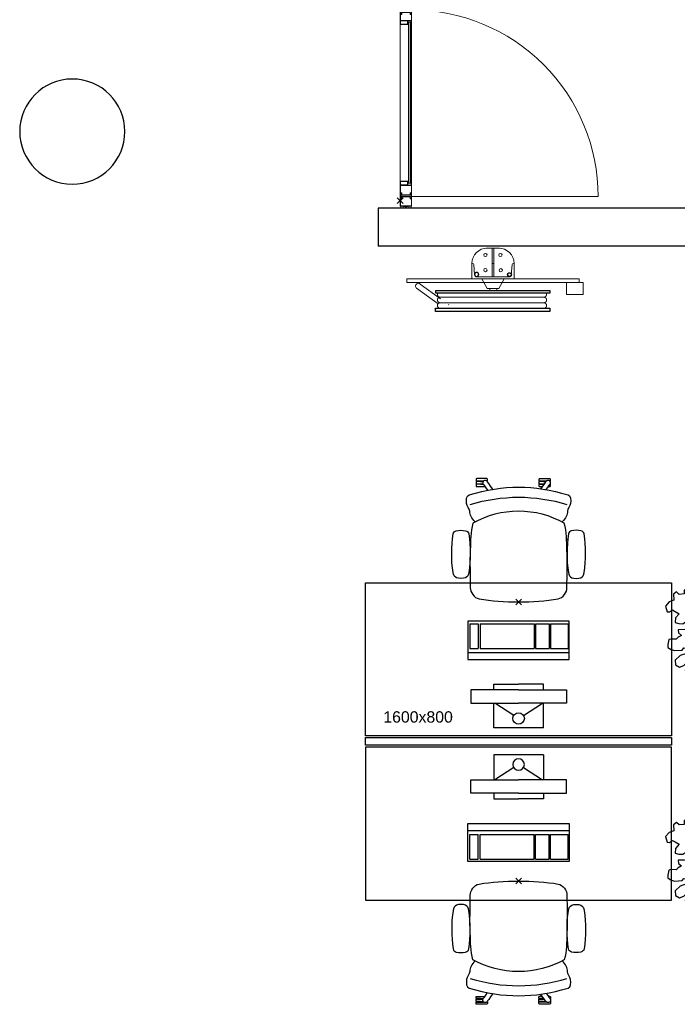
# Model space of a CAD drawing. Header units: millimetres. Extents: x -46954 to 169732, y -26853 to 94136.
# Tile 171 of 174: x 112417 to 115857, y 16829 to 21979. Entities that reach past the tile are written whole.
import ezdxf

# ---------------------------------------------------------------- set-up
doc = ezdxf.new("R2010")
doc.units = ezdxf.units.MM
doc.header["$LTSCALE"] = 400
doc.header["$PDMODE"] = 3
doc.header["$PDSIZE"] = 15
for name, color, linetype in [('-gd', 2, 'Continuous'), ('inr', 4, 'Continuous'), ('plant', 114, 'Continuous'), ('plat', 5, 'Continuous'), ('sona-s008_ip0', 7, 'Continuous'), ('symbol', 1, 'Continuous')]:
    doc.layers.add(name, color=color, linetype=linetype)
for name, color, linetype, lineweight in [('mat-beton (ihwg)', 5, 'Continuous', 25), ('mat-glas-vert', 140, 'Continuous', 15), ('MAT-kit', 140, 'Continuous', 5), ('mat-kunststof', 43, 'Continuous', 9), ('mat-staal', 5, 'Continuous', 25), ('None', 7, 'Continuous', 9)]:
    doc.layers.add(name, color=color, linetype=linetype, lineweight=lineweight)
doc.styles.add('Arial', font='arial.ttf', dxfattribs={"height": 176.388889})

# ---------------------------------------------------------------- blocks, each defined once
blk = doc.blocks.new('*U1453')
at = {"layer": 'mat-kunststof', "lineweight": 9}
blk.add_lwpolyline([(-8599, -36719.9), (-8609, -36719.9), (-8609, -36750.5), (-8599, -36750.5)], close=True, dxfattribs=at)
at = {"layer": 'None', "lineweight": 9}
blk.add_lwpolyline([(-8599, -36719.9), (-8609, -36750.5), (-8599, -36750.5), (-8609, -36719.9)], dxfattribs=at)
blk = doc.blocks.new('*U1454')
at = {"layer": 'MAT-kit', "color": 9, "linetype": 'Continuous', "lineweight": 5}
for points in [[(-8599, -36707.7), (-8604.3, -36709.6), (-8609, -36707.7), (-8609, -36713.8), (-8609, -36719.9), (-8604, -36719.9), (-8599, -36719.9), (-8599, -36713.8), (-8599, -36707.7)], [(-8599, -36762.7), (-8604.3, -36760.8), (-8609, -36762.7), (-8609, -36756.6), (-8609, -36750.5), (-8604, -36750.5), (-8599, -36750.5), (-8599, -36756.6), (-8599, -36762.7)]]:
    blk.add_open_spline(points, degree=2, knots=[0, 0, 0, 0.229184, 0.229184, 0.5027, 0.5027, 0.726485, 0.726485, 1, 1, 1], dxfattribs=at)
at = {"layer": 'None', "color": 7}
blk.add_blockref('*U1453', (0, 0), dxfattribs=at)
blk = doc.blocks.new('jan404.129')
at = {"layer": 'None', "lineweight": 15, "flags": 128}
for points in [[(-10, 14.85), (-10, -24.79), (10, -24.79), (10, 14.85)], [(8.5, 13.35), (8.5, -23.29), (-8.5, -23.29), (-8.5, 13.35)]]:
    blk.add_lwpolyline(points, close=True, dxfattribs=at)
blk = doc.blocks.new('*U1455')
at = {"layer": 'None', "color": 7, "linetype": 'Continuous', "lineweight": 15}
for p, q in [((-8658.4, -36706.5), (-8658.4, -36762)), ((-8610.5, -36705), (-8656.9, -36705)), ((-8610.5, -36706.5), (-8656.9, -36706.5)), ((-8656.9, -36706.5), (-8656.9, -36762)), ((-8610.5, -36763.5), (-8610.5, -36706.5)), ((-8609, -36763.5), (-8609, -36706.5)), ((-8658.4, -36762), (-8676.9, -36762)), ((-8676.9, -36763.5), (-8658.4, -36763.5)), ((-8676.9, -36765), (-8610.5, -36765)), ((-8658.4, -36763.5), (-8610.5, -36763.5))]:
    blk.add_line(p, q, dxfattribs=at)
for centre, start, end in [((-8656.9, -36706.5), 90, 180), ((-8610.5, -36706.5), 0, 90), ((-8676.9, -36763.5), 90, 180), ((-8676.9, -36763.5), 180, 270), ((-8658.4, -36762), 270, 0), ((-8610.5, -36763.5), 270, 0)]:
    blk.add_arc(centre, 1.5, start, end, dxfattribs=at)
at = {"layer": 'None', "linetype": 'Continuous', "lineweight": 5}
blk.add_point((-8609, -36730), dxfattribs=at)
at = {"layer": 'mat-staal', "color": 7, "xscale": -1}
blk.add_blockref('jan404.129', (-8669, -36719.9), dxfattribs=at)
blk = doc.blocks.new('*U1456')
at = {"layer": 'None', "color": 7, "linetype": 'Continuous', "lineweight": 15}
for p, q in [((-10698.9, -36706.5), (-10698.7, -36705.8)), ((-10698.9, -36706.5), (-10698.9, -36723.9)), ((-10698.7, -36705.8), (-10698.2, -36705.2)), ((-10698.2, -36705.2), (-10697.4, -36705)), ((-10668.8, -36705), (-10697.4, -36705)), ((-10668.8, -36706.5), (-10697.4, -36706.5)), ((-10697.4, -36706.5), (-10697.4, -36723.9)), ((-10637.4, -36705), (-10668.8, -36705)), ((-10656.9, -36706.5), (-10668.8, -36706.5)), ((-10660.4, -36710), (-10660.3, -36709.1)), ((-10660.4, -36710), (-10660.3, -36710.9)), ((-10660.3, -36709.1), (-10660, -36708.3)), ((-10660.3, -36710.9), (-10660, -36711.8)), ((-10660, -36708.3), (-10659.4, -36707.5)), ((-10660, -36711.8), (-10659.4, -36712.5)), ((-10659.4, -36707.5), (-10658.7, -36707)), ((-10659.4, -36712.5), (-10658.7, -36713)), ((-10658.9, -36709.5), (-10658.7, -36709)), ((-10658.9, -36710), (-10658.9, -36709.5)), ((-10658.9, -36710.5), (-10658.9, -36710)), ((-10658.7, -36711), (-10658.9, -36710.5)), ((-10658.7, -36707), (-10657.9, -36706.6)), ((-10658.7, -36709), (-10658.4, -36708.6)), ((-10658.4, -36711.4), (-10658.7, -36711)), ((-10658.7, -36713), (-10657.9, -36713.4)), ((-10658.4, -36708.6), (-10657.9, -36708.3)), ((-10657.9, -36711.7), (-10658.4, -36711.4)), ((-10657.9, -36706.6), (-10656.9, -36706.5)), ((-10657.9, -36708.3), (-10657.5, -36708.1)), ((-10657.5, -36711.9), (-10657.9, -36711.7)), ((-10657.9, -36713.4), (-10656.9, -36713.5)), ((-10657.5, -36708.1), (-10656.9, -36708)), ((-10656.9, -36712), (-10657.5, -36711.9)), ((-10637.4, -36706.5), (-10656.9, -36706.5)), ((-10656.9, -36708), (-10637.4, -36708)), ((-10650.4, -36712), (-10656.9, -36712)), ((-10650.4, -36713.5), (-10656.9, -36713.5)), ((-10649.7, -36712.2), (-10650.4, -36712)), ((-10650.4, -36723.9), (-10650.4, -36713.5)), ((-10649.1, -36712.8), (-10649.7, -36712.2)), ((-10648.9, -36713.5), (-10649.1, -36712.8)), ((-10648.9, -36723.9), (-10648.9, -36713.5)), ((-10636.7, -36705.2), (-10637.4, -36705)), ((-10636.7, -36707.8), (-10637.4, -36708)), ((-10636.1, -36705.8), (-10636.7, -36705.2)), ((-10636.1, -36707.3), (-10636.7, -36707.8)), ((-10635.9, -36706.5), (-10636.1, -36705.8)), ((-10635.9, -36706.5), (-10636.1, -36707.3)), ((-10698.9, -36723.9), (-10698.9, -36763.5)), ((-10698.7, -36764.3), (-10698.9, -36763.5)), ((-10698.2, -36764.8), (-10698.7, -36764.3)), ((-10697.4, -36765), (-10698.2, -36764.8)), ((-10697.4, -36723.9), (-10697.4, -36763.5)), ((-10697.4, -36763.5), (-10668.8, -36763.5)), ((-10697.4, -36765), (-10668.8, -36765)), ((-10668.8, -36763.5), (-10660.4, -36763.5)), ((-10668.8, -36765), (-10660.4, -36765)), ((-10660.4, -36758), (-10660.2, -36757.3)), ((-10660.4, -36763.5), (-10660.4, -36758)), ((-10659.7, -36764.8), (-10660.4, -36765)), ((-10660.2, -36757.3), (-10659.7, -36756.7)), ((-10659.7, -36756.7), (-10658.9, -36756.5)), ((-10659.1, -36764.3), (-10659.7, -36764.8)), ((-10658.9, -36763.5), (-10659.1, -36764.3)), ((-10658.9, -36756.5), (-10650.4, -36756.5)), ((-10658.9, -36758), (-10650.4, -36758)), ((-10658.9, -36763.5), (-10658.9, -36758)), ((-10650.4, -36756.5), (-10650.4, -36723.9)), ((-10649.7, -36757.8), (-10650.4, -36758)), ((-10649.1, -36757.3), (-10649.7, -36757.8)), ((-10648.9, -36756.5), (-10649.1, -36757.3)), ((-10648.9, -36756.5), (-10648.9, -36723.9))]:
    blk.add_line(p, q, dxfattribs=at)
blk = doc.blocks.new('*U1457')
at = {"layer": 'None', "linetype": 'Continuous', "lineweight": 5}
blk.add_point((-10670.9, -36705), dxfattribs=at)
at = {"layer": 'None', "color": 7}
blk.add_blockref('*U1456', (0, 0), dxfattribs=at)
blk = doc.blocks.new('*U1458')
at = {"layer": 'None', "color": 7, "linetype": 'Continuous', "lineweight": 15}
for p, q in [((-10640.9, -36713.5), (-10640.7, -36712.8)), ((-10640.9, -36713.5), (-10640.9, -36743.8)), ((-10640.7, -36712.8), (-10640.2, -36712.2)), ((-10640.2, -36712.2), (-10639.4, -36712)), ((-10630.9, -36712), (-10639.4, -36712)), ((-10639.4, -36713.5), (-10639.4, -36743.8)), ((-10630.9, -36713.5), (-10639.4, -36713.5)), ((-10630.9, -36706.5), (-10630.7, -36705.8)), ((-10630.9, -36706.5), (-10630.9, -36712)), ((-10630.2, -36713.3), (-10630.9, -36713.5)), ((-10630.7, -36705.8), (-10630.2, -36705.2)), ((-10630.2, -36705.2), (-10629.4, -36705)), ((-10629.6, -36712.8), (-10630.2, -36713.3)), ((-10629.4, -36712), (-10629.6, -36712.8)), ((-10570.4, -36705), (-10629.4, -36705)), ((-10629.4, -36706.5), (-10629.4, -36712)), ((-10590.4, -36706.5), (-10629.4, -36706.5)), ((-10589.7, -36705.2), (-10590.4, -36705)), ((-10590.4, -36743.8), (-10590.4, -36706.5)), ((-10589.1, -36705.8), (-10589.7, -36705.2)), ((-10588.9, -36706.5), (-10589.1, -36705.8)), ((-10588.9, -36743.8), (-10588.9, -36706.5)), ((-10653.9, -36763.5), (-10653.7, -36762.8)), ((-10653.9, -36763.5), (-10653.7, -36764.3)), ((-10653.7, -36762.8), (-10653.2, -36762.2)), ((-10653.7, -36764.3), (-10653.2, -36764.8)), ((-10653.2, -36762.2), (-10652.4, -36762)), ((-10653.2, -36764.8), (-10652.4, -36765)), ((-10632.9, -36762), (-10652.4, -36762)), ((-10632.9, -36763.5), (-10652.4, -36763.5)), ((-10652.4, -36765), (-10568.9, -36765)), ((-10640.9, -36743.8), (-10640.9, -36756.5)), ((-10640.7, -36757.3), (-10640.9, -36756.5)), ((-10640.2, -36757.8), (-10640.7, -36757.3)), ((-10639.4, -36758), (-10640.2, -36757.8)), ((-10639.4, -36743.8), (-10639.4, -36756.5)), ((-10639.4, -36756.5), (-10632.9, -36756.5)), ((-10639.4, -36758), (-10632.9, -36758)), ((-10632, -36756.6), (-10632.9, -36756.5)), ((-10632.9, -36758), (-10632.4, -36758.1)), ((-10632.4, -36761.9), (-10632.9, -36762)), ((-10632, -36763.4), (-10632.9, -36763.5)), ((-10632.9, -36763.5), (-10568.9, -36763.5)), ((-10632.4, -36758.1), (-10631.9, -36758.3)), ((-10631.9, -36761.7), (-10632.4, -36761.9)), ((-10631.2, -36757), (-10632, -36756.6)), ((-10631.2, -36763), (-10632, -36763.4)), ((-10631.9, -36758.3), (-10631.5, -36758.6)), ((-10631.5, -36761.4), (-10631.9, -36761.7)), ((-10631.5, -36758.6), (-10631.2, -36759)), ((-10631.2, -36761), (-10631.5, -36761.4)), ((-10630.5, -36757.5), (-10631.2, -36757)), ((-10631.2, -36759), (-10631, -36759.5)), ((-10631, -36760.5), (-10631.2, -36761)), ((-10630.5, -36762.5), (-10631.2, -36763)), ((-10631, -36759.5), (-10630.9, -36760)), ((-10630.9, -36760), (-10631, -36760.5)), ((-10629.9, -36758.3), (-10630.5, -36757.5)), ((-10629.9, -36761.8), (-10630.5, -36762.5)), ((-10629.6, -36759.1), (-10629.9, -36758.3)), ((-10629.6, -36760.9), (-10629.9, -36761.8)), ((-10629.4, -36760), (-10629.6, -36759.1)), ((-10629.4, -36760), (-10629.6, -36760.9)), ((-10590.4, -36762), (-10590.4, -36743.8)), ((-10590.3, -36762.7), (-10590.4, -36762)), ((-10589.7, -36763.3), (-10590.3, -36762.7)), ((-10588.9, -36763.5), (-10589.7, -36763.3)), ((-10588.9, -36762), (-10588.9, -36743.8)), ((-10570.4, -36762), (-10588.9, -36762)), ((-10588.9, -36763.5), (-10570.4, -36763.5)), ((-10588.9, -36765), (-10570.4, -36765)), ((-10570.4, -36762), (-10569.7, -36762.2)), ((-10569.7, -36764.8), (-10570.4, -36765)), ((-10569.7, -36762.2), (-10569.1, -36762.8)), ((-10569.1, -36764.2), (-10569.7, -36764.8)), ((-10569.1, -36762.8), (-10568.9, -36763.5)), ((-10568.9, -36763.5), (-10569.1, -36764.2))]:
    blk.add_line(p, q, dxfattribs=at)
at = {"layer": 'mat-staal', "color": 7, "xscale": -1}
blk.add_blockref('jan404.129', (-10578.9, -36719.9), dxfattribs=at)
blk = doc.blocks.new('*U1459')
at = {"layer": 'None'}
blk.add_blockref('*U1458', (0, 0), dxfattribs=at)
blk = doc.blocks.new('*U1460')
at = {"layer": 'mat-kunststof', "lineweight": 9}
blk.add_lwpolyline([(-10708.9, -36719.9), (-10698.9, -36719.9), (-10698.9, -36750.5), (-10708.9, -36750.5)], close=True, dxfattribs=at)
at = {"layer": 'None', "lineweight": 9}
blk.add_lwpolyline([(-10708.9, -36719.9), (-10698.9, -36750.5), (-10708.9, -36750.5), (-10698.9, -36719.9)], dxfattribs=at)
blk = doc.blocks.new('*U1461')
at = {"layer": 'MAT-kit', "color": 9, "linetype": 'Continuous', "lineweight": 5}
for points in [[(-10708.9, -36707.7), (-10703.6, -36709.6), (-10698.9, -36707.7), (-10698.9, -36713.8), (-10698.9, -36719.9), (-10703.9, -36719.9), (-10708.9, -36719.9), (-10708.9, -36713.8), (-10708.9, -36707.7)], [(-10708.9, -36762.7), (-10703.6, -36760.8), (-10698.9, -36762.7), (-10698.9, -36756.6), (-10698.9, -36750.5), (-10703.9, -36750.5), (-10708.9, -36750.5), (-10708.9, -36756.6), (-10708.9, -36762.7)]]:
    blk.add_open_spline(points, degree=2, knots=[0, 0, 0, 0.229184, 0.229184, 0.5027, 0.5027, 0.726485, 0.726485, 1, 1, 1], dxfattribs=at)
at = {"layer": 'None', "color": 7}
blk.add_blockref('*U1460', (0, 0), dxfattribs=at)
blk = doc.blocks.new('*X1462')
at = {"layer": 'None', "lineweight": 5}
blk.add_line((-9736.8, -36750), (-10578.9, -36750), dxfattribs=at)
blk = doc.blocks.new('*X1463')
at = {"layer": 'None', "lineweight": 5}
blk.add_line((-8669, -36750), (-9635.4, -36750), dxfattribs=at)
blk = doc.blocks.new('*U1464')
at = {"layer": 'None', "color": 7, "linetype": 'Continuous', "lineweight": 15}
for p, q in [((-9747.4, -36705), (-9696.9, -36705)), ((-9747.4, -36706.5), (-9696.9, -36706.5)), ((-9728.9, -36706.5), (-9728.7, -36705.8)), ((-9728.9, -36743.8), (-9728.9, -36706.5)), ((-9728.7, -36705.8), (-9728.2, -36705.2)), ((-9728.2, -36705.2), (-9727.4, -36705)), ((-9727.4, -36743.8), (-9727.4, -36706.5)), ((-9696.2, -36705.2), (-9696.9, -36705)), ((-9696.9, -36706.5), (-9696.9, -36712)), ((-9696.9, -36712), (-9696.7, -36712.8)), ((-9696.7, -36712.8), (-9696.2, -36713.3)), ((-9695.6, -36705.8), (-9696.2, -36705.2)), ((-9696.2, -36713.3), (-9695.4, -36713.5)), ((-9695.4, -36706.5), (-9695.6, -36705.8)), ((-9695.4, -36706.5), (-9695.4, -36712)), ((-9695.4, -36712), (-9686.9, -36712)), ((-9695.4, -36713.5), (-9686.9, -36713.5)), ((-9692.4, -36706.5), (-9692.2, -36705.8)), ((-9692.4, -36706.5), (-9692.2, -36707.3)), ((-9692.2, -36705.8), (-9691.7, -36705.2)), ((-9692.2, -36707.3), (-9691.7, -36707.8)), ((-9691.7, -36705.2), (-9690.9, -36705)), ((-9691.7, -36707.8), (-9690.9, -36708)), ((-9690.9, -36705), (-9654.1, -36705)), ((-9690.9, -36706.5), (-9671.4, -36706.5)), ((-9671.4, -36708), (-9690.9, -36708)), ((-9686.2, -36712.2), (-9686.9, -36712)), ((-9686.9, -36713.5), (-9686.9, -36743.8)), ((-9685.6, -36712.8), (-9686.2, -36712.2)), ((-9685.4, -36713.5), (-9685.6, -36712.8)), ((-9685.4, -36713.5), (-9685.4, -36743.8)), ((-9679.4, -36713.5), (-9679.2, -36712.8)), ((-9679.4, -36723.9), (-9679.4, -36713.5)), ((-9679.2, -36712.8), (-9678.7, -36712.2)), ((-9678.7, -36712.2), (-9677.9, -36712)), ((-9677.9, -36712), (-9671.4, -36712)), ((-9677.9, -36723.9), (-9677.9, -36713.5)), ((-9677.9, -36713.5), (-9671.4, -36713.5)), ((-9670.5, -36706.6), (-9671.4, -36706.5)), ((-9671.4, -36706.5), (-9654.1, -36706.5)), ((-9670.9, -36708.1), (-9671.4, -36708)), ((-9671.4, -36712), (-9670.9, -36711.9)), ((-9670.5, -36713.4), (-9671.4, -36713.5)), ((-9670.4, -36708.3), (-9670.9, -36708.1)), ((-9670.9, -36711.9), (-9670.4, -36711.7)), ((-9669.7, -36707), (-9670.5, -36706.6)), ((-9669.7, -36713), (-9670.5, -36713.4)), ((-9670, -36708.6), (-9670.4, -36708.3)), ((-9670.4, -36711.7), (-9670, -36711.4)), ((-9669.7, -36709), (-9670, -36708.6)), ((-9670, -36711.4), (-9669.7, -36711)), ((-9669, -36707.5), (-9669.7, -36707)), ((-9669.5, -36709.5), (-9669.7, -36709)), ((-9669.7, -36711), (-9669.5, -36710.5)), ((-9669, -36712.5), (-9669.7, -36713)), ((-9669.4, -36710), (-9669.5, -36709.5)), ((-9669.5, -36710.5), (-9669.4, -36710)), ((-9668.4, -36708.3), (-9669, -36707.5)), ((-9668.4, -36711.8), (-9669, -36712.5)), ((-9668.1, -36709.1), (-9668.4, -36708.3)), ((-9668.1, -36710.9), (-9668.4, -36711.8)), ((-9667.9, -36710), (-9668.1, -36709.1)), ((-9667.9, -36710), (-9668.1, -36710.9)), ((-9654.1, -36705), (-9644.7, -36705.2)), ((-9654.1, -36706.5), (-9645.4, -36706.5)), ((-9644.7, -36705.2), (-9645.4, -36705)), ((-9645.4, -36706.5), (-9645.4, -36723.9)), ((-9644.1, -36705.8), (-9644.7, -36705.2)), ((-9643.9, -36706.5), (-9644.1, -36705.8)), ((-9643.9, -36706.5), (-9643.9, -36723.9)), ((-9748.7, -36762.8), (-9748.9, -36763.5)), ((-9748.9, -36763.5), (-9748.7, -36764.2)), ((-9693.4, -36763.5), (-9748.9, -36763.5)), ((-9673.9, -36765), (-9748.9, -36765)), ((-9748.2, -36762.2), (-9748.7, -36762.8)), ((-9748.7, -36764.2), (-9748.2, -36764.8)), ((-9747.4, -36762), (-9748.2, -36762.2)), ((-9748.2, -36764.8), (-9747.4, -36765)), ((-9747.4, -36762), (-9728.9, -36762)), ((-9728.9, -36763.5), (-9747.4, -36763.5)), ((-9728.9, -36765), (-9747.4, -36765)), ((-9728.9, -36762), (-9728.9, -36743.8)), ((-9728.9, -36763.5), (-9728.2, -36763.3)), ((-9728.2, -36763.3), (-9727.6, -36762.7)), ((-9727.6, -36762.7), (-9727.4, -36762)), ((-9727.4, -36762), (-9727.4, -36743.8)), ((-9696.9, -36760), (-9696.8, -36759.1)), ((-9696.9, -36760), (-9696.8, -36760.9)), ((-9696.8, -36759.1), (-9696.5, -36758.3)), ((-9696.8, -36760.9), (-9696.5, -36761.8)), ((-9696.5, -36758.3), (-9695.9, -36757.5)), ((-9696.5, -36761.8), (-9695.9, -36762.5)), ((-9695.9, -36757.5), (-9695.2, -36757)), ((-9695.9, -36762.5), (-9695.2, -36763)), ((-9695.2, -36759), (-9695.4, -36759.5)), ((-9695.4, -36759.5), (-9695.4, -36760)), ((-9695.4, -36760), (-9695.4, -36760.5)), ((-9695.4, -36760.5), (-9695.2, -36761)), ((-9695.2, -36757), (-9694.4, -36756.6)), ((-9694.9, -36758.6), (-9695.2, -36759)), ((-9695.2, -36761), (-9694.9, -36761.4)), ((-9695.2, -36763), (-9694.4, -36763.4)), ((-9694.4, -36758.3), (-9694.9, -36758.6)), ((-9694.9, -36761.4), (-9694.4, -36761.7)), ((-9694.4, -36756.6), (-9693.4, -36756.5)), ((-9694, -36758.1), (-9694.4, -36758.3)), ((-9694.4, -36761.7), (-9694, -36761.9)), ((-9694.4, -36763.4), (-9693.4, -36763.5)), ((-9693.4, -36758), (-9694, -36758.1)), ((-9694, -36761.9), (-9693.4, -36762)), ((-9686.9, -36756.5), (-9693.4, -36756.5)), ((-9686.9, -36758), (-9693.4, -36758)), ((-9693.4, -36762), (-9673.9, -36762)), ((-9693.4, -36763.5), (-9673.9, -36763.5)), ((-9686.9, -36743.8), (-9686.9, -36756.5)), ((-9686.9, -36758), (-9686.2, -36757.8)), ((-9686.2, -36757.8), (-9685.6, -36757.3)), ((-9685.6, -36757.3), (-9685.4, -36756.5)), ((-9685.4, -36743.8), (-9685.4, -36756.5)), ((-9679.4, -36756.5), (-9679.4, -36723.9)), ((-9679.4, -36756.5), (-9679.2, -36757.3)), ((-9679.2, -36757.3), (-9678.7, -36757.8)), ((-9678.7, -36757.8), (-9677.9, -36758)), ((-9677.9, -36756.5), (-9677.9, -36723.9)), ((-9669.4, -36756.5), (-9677.9, -36756.5)), ((-9669.4, -36758), (-9677.9, -36758)), ((-9673.2, -36762.2), (-9673.9, -36762)), ((-9673.2, -36764.8), (-9673.9, -36765)), ((-9672.6, -36762.8), (-9673.2, -36762.2)), ((-9672.6, -36764.3), (-9673.2, -36764.8)), ((-9672.4, -36763.5), (-9672.6, -36762.8)), ((-9672.4, -36763.5), (-9672.6, -36764.3)), ((-9668.7, -36756.7), (-9669.4, -36756.5)), ((-9669.4, -36763.5), (-9669.4, -36758)), ((-9669.4, -36763.5), (-9669.2, -36764.3)), ((-9669.2, -36764.3), (-9668.7, -36764.8)), ((-9668.1, -36757.3), (-9668.7, -36756.7)), ((-9668.7, -36764.8), (-9667.9, -36765)), ((-9667.9, -36758), (-9668.1, -36757.3)), ((-9667.9, -36763.5), (-9667.9, -36758)), ((-9654.1, -36763.5), (-9667.9, -36763.5)), ((-9654.1, -36765), (-9667.9, -36765)), ((-9623.9, -36763.5), (-9654.1, -36763.5)), ((-9625.4, -36765), (-9654.1, -36765)), ((-9645.4, -36723.9), (-9645.4, -36762)), ((-9645.4, -36762), (-9645.2, -36762.8)), ((-9645.2, -36762.8), (-9644.7, -36763.3)), ((-9644.7, -36763.3), (-9643.9, -36763.5)), ((-9643.9, -36723.9), (-9643.9, -36762)), ((-9643.9, -36762), (-9625.4, -36762)), ((-9625.4, -36763.5), (-9643.9, -36763.5)), ((-9624.7, -36762.2), (-9625.4, -36762)), ((-9624.7, -36764.8), (-9625.4, -36765)), ((-9624.1, -36762.8), (-9624.7, -36762.2)), ((-9624.1, -36764.3), (-9624.7, -36764.8)), ((-9623.9, -36763.5), (-9624.1, -36762.8)), ((-9623.9, -36763.5), (-9624.1, -36764.3))]:
    blk.add_line(p, q, dxfattribs=at)
at = {"layer": 'None', "linetype": 'Continuous', "lineweight": 5}
blk.add_point((-9651.9, -36705), dxfattribs=at)
at = {"layer": 'mat-staal', "color": 7}
for p in [(-9738.9, -36719.9), (-9633.9, -36719.9)]:
    blk.add_blockref('jan404.129', p, dxfattribs=at)
blk = doc.blocks.new('*U1465')
at = {"layer": 'mat-glas-vert', "color": 140, "lineweight": 15}
for points in [[(-10578.9, -36748.4), (-9736.8, -36748.4), (-9736.8, -36758.4), (-10578.9, -36758.4)], [(-9635.4, -36748.4), (-8669, -36748.4), (-8669, -36758.4), (-9635.4, -36758.4)], [(-9618.4, -36738.4), (-8638.9, -36738.4), (-8638.9, -36745.9), (-9618.4, -36745.9)]]:
    blk.add_lwpolyline(points, close=True, dxfattribs=at)
at = {"layer": 'None', "color": 43, "linetype": 'Continuous', "lineweight": 9}
blk.add_line((-10648.9, -36763.5), (-10648.9, -37740.4), dxfattribs=at)
at = {"layer": 'None', "lineweight": 9}
blk.add_lwpolyline([(-8609, -36705), (-8609, -36765), (-10698.9, -36765), (-10698.9, -36705)], close=True, dxfattribs=at)
at = {"layer": 'None', "color": 43, "linetype": 'Continuous', "lineweight": 9}
blk.add_arc((-10648.7, -36764.3), 976.3, 269.9877, 0.0459, dxfattribs=at)
at = {"layer": 'mat-glas-vert', "color": 140}
for name in ['*X1462', '*X1463']:
    blk.add_blockref(name, (0, 0), dxfattribs=at)
at = {"layer": 'mat-staal', "color": 7}
for name in ['*U1461', '*U1454']:
    blk.add_blockref(name, (0, 0), dxfattribs=at)
at = {"layer": 'None', "color": 7}
for name in ['*U1457', '*U1459', '*U1464', '*U1455']:
    blk.add_blockref(name, (0, 0), dxfattribs=at)
blk = doc.blocks.new('Kolom O 550')
at = {"layer": 'mat-beton (ihwg)', "lineweight": 25}
blk.add_circle((0, 0), 275, dxfattribs=at)
blk = doc.blocks.new('*U17')
at = {"layer": 'None', "color": 140, "linetype": 'Continuous', "lineweight": 15, "flags": 128}
blk.add_lwpolyline([(-21.4, 110), (58.6, 110), (58.6, 106.7, -0.391021), (52.6, 100.2), (-0.9, 95.9, 0.391021), (-12.4, 83.5), (-12.4, -83.5, 0.391021), (-0.9, -95.9), (52.6, -100.2, -0.391021), (58.6, -106.7), (58.6, -110), (-21.4, -110)], format="xyb", close=True, dxfattribs=at)
blk = doc.blocks.new('*U18')
at = {"layer": 'None', "color": 253, "linetype": 'Continuous', "lineweight": 5}
for p, q in [((96.625, -278), (96.625, 266)), ((125.704, -278), (125.704, 266)), ((50.42, -31.849), (50.42, 29))]:
    blk.add_line(p, q, dxfattribs=at)
at = {"layer": 'None', "color": 140, "linetype": 'Continuous', "lineweight": 15}
for p, q in [((50.42, 29), (1.453, 57.31)), ((0, -61), (50.42, -31.849))]:
    blk.add_line(p, q, dxfattribs=at)
at = {"layer": 'None', "color": 92, "linetype": 'Continuous', "lineweight": 25}
for points in [[(60.916, 296), (76.476, 296), (76.476, -300), (60.916, -300)], [(154.785, 296), (171.344, 296), (171.344, -302), (154.785, -302)]]:
    blk.add_lwpolyline(points, close=True, dxfattribs=at)
at = {"layer": 'None', "color": 253, "linetype": 'Continuous', "lineweight": 5}
blk.add_lwpolyline([(50.929, 18), (60.916, 18), (60.916, -18), (50.929, -18)], close=True, dxfattribs=at)
for points, knots in [([(96.866, 264), (96.866, 268.997), (93.792, 272.9335), (90.718, 276.87), (85.875, 278.0735), (81.032, 279.277), (76.476, 277.238)], [0, 0, 0, 0.333549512, 0.333549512, 0.666828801, 0.666828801, 1, 1, 1]), ([(125.825, 264), (125.825, 267.886), (123.8855, 271.2505), (121.946, 274.615), (118.586, 276.5575), (115.226, 278.5), (107.466, 278.5), (104.106, 276.5575), (100.746, 274.615), (98.806, 271.2505), (96.866, 267.886), (96.866, 264)], [0, 0, 0, 0.166769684, 0.166769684, 0.333423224, 0.333423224, 0.499994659, 0.666566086, 0.666566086, 0.833226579, 0.833226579, 1, 1, 1]), ([(154.785, 264), (154.785, 267.886), (152.845, 271.2505), (150.905, 274.615), (147.5455, 276.5575), (144.186, 278.5), (140.306, 278.5), (136.426, 278.5), (133.066, 276.5575), (129.706, 274.615), (127.7655, 271.2505), (125.825, 267.886), (125.825, 264)], [0, 0, 0, 0.166772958, 0.166772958, 0.333424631, 0.333424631, 0.499985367, 0.499985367, 0.666556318, 0.666556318, 0.833223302, 0.833223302, 1, 1, 1]), ([(76.477, -291.432), (81.039, -293.343), (85.8175, -292.072), (90.596, -290.801), (93.6105, -286.876), (96.625, -282.951), (96.625, -278)], [0, 0, 0, 0.333165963, 0.333165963, 0.666458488, 0.666458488, 1, 1, 1]), ([(96.625, -278), (96.625, -281.901), (98.573, -285.2795), (100.521, -288.658), (103.895, -290.609), (107.269, -292.56), (111.165, -292.56), (115.061, -292.56), (118.435, -290.609), (121.809, -288.658), (123.7565, -285.2795), (125.704, -281.901), (125.704, -278)], [0, 0, 0, 0.166754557, 0.166754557, 0.333426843, 0.333426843, 0.500005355, 0.500005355, 0.666583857, 0.666583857, 0.833249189, 0.833249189, 1, 1, 1]), ([(125.704, -278), (125.704, -281.901), (127.6525, -285.2795), (129.601, -288.658), (132.975, -290.609), (136.349, -292.56), (140.245, -292.56), (144.141, -292.56), (147.5145, -290.609), (150.888, -288.658), (152.836, -285.2795), (154.784, -281.901), (154.784, -278)], [0, 0, 0, 0.166757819, 0.166757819, 0.333436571, 0.333436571, 0.500014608, 0.500014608, 0.666582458, 0.666582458, 0.833245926, 0.833245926, 1, 1, 1])]:
    blk.add_open_spline(points, degree=2, knots=knots, dxfattribs=at)
blk = doc.blocks.new('BSH')
at = {"layer": 'None', "color": 140, "linetype": 'Continuous', "lineweight": 15}
for p, q in [((0, -61), (0, 111.155)), ((-159.8585, -36.7557), (-159.8585, 32.756)), ((-80, -6.8893), (-80, 2.8892))]:
    blk.add_line(p, q, dxfattribs=at)
at = {"layer": 'None', "color": 253, "linetype": 'Continuous', "lineweight": 5}
for p, q in [((135.277, -233.0824), (136.142, -233.8294)), ((27.7468, -383.0008), (105.0969, -276.5164)), ((130.6676, -289.4337), (48.7568, -402.0618))]:
    blk.add_line(p, q, dxfattribs=at)
at = {"layer": 'None', "color": 140, "linetype": 'Continuous', "lineweight": 15}
for points in [[(20, 469.75), (82, 469.75), (82, 382.75), (20, 382.75)], [(0, 448), (20, 448), (20, -452), (0, -452)], [(-160, 2.8892), (-9, 2.8892), (-9, -6.8893), (-160, -6.8893)]]:
    blk.add_lwpolyline(points, close=True, dxfattribs=at)
at = {"layer": 'None', "color": 8, "linetype": 'Continuous', "lineweight": 5}
for centre in [(-124, 37.275), (-44.5, 38.775), (-124, -41.275), (-45, -41.275)]:
    blk.add_circle(centre, 8.5, dxfattribs=at)
at = {"layer": 'None', "color": 140, "linetype": 'Continuous', "lineweight": 15}
for centre, start, end in [((-80, 28), 90, 180), ((-80, -32), 180, 270)]:
    blk.add_arc(centre, 80, start, end, dxfattribs=at)
at = {"layer": 'None', "color": 9, "linetype": 'Continuous', "lineweight": 5}
blk.add_arc((38.2528, -392.5302), 14.18399, 137.79060093, 325.77092307, dxfattribs=at)
at = {"layer": 'None', "color": 92, "linetype": 'Continuous', "lineweight": 25}
for points, knots in [([(-11.70075, 86.5025), (-12.2626, 89.0317), (-14.0137, 90.9408), (-15.7648, 92.8499), (-18.23575, 93.6275), (-20.7067, 94.4051), (-23.236, 93.84325), (-25.7653, 93.2814), (-27.67445, 91.53015), (-29.5836, 89.7789), (-30.36125, 87.3079), (-31.1389, 84.8369), (-30.57705, 82.3077), (-30.0152, 79.7785), (-28.26385, 77.8694), (-26.5125, 75.9603), (-24.0415, 75.1827), (-21.5705, 74.4051), (-19.0412, 74.96695), (-16.5119, 75.5288), (-14.60305, 77.28005), (-12.6942, 79.0313), (-11.91655, 81.5023), (-11.1389, 83.9733), (-11.70075, 86.5025)], [0, 0, 0, 0.0833344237, 0.0833344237, 0.1666618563, 0.1666618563, 0.2499968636, 0.2499968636, 0.3333348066, 0.3333348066, 0.4166657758, 0.4166657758, 0.5000000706, 0.5000000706, 0.583336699, 0.583336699, 0.666668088, 0.666668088, 0.7500039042, 0.7500039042, 0.8333377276, 0.8333377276, 0.9166657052, 0.9166657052, 1, 1, 1]), ([(-11.75695, -89.71225), (-12.375, -92.4944), (-14.3012, -94.5944), (-16.2274, -96.6944), (-18.94545, -97.54975), (-21.6635, -98.4051), (-24.4457, -97.78705), (-27.2279, -97.169), (-29.328, -95.24265), (-31.4281, -93.3163), (-32.2835, -90.5982), (-33.1389, -87.8801), (-32.52085, -85.09795), (-31.9028, -82.3158), (-29.97635, -80.2158), (-28.0499, -78.1158), (-25.3318, -77.26045), (-22.6137, -76.4051), (-19.83145, -77.02315), (-17.0492, -77.6412), (-14.94945, -79.56755), (-12.8497, -81.4939), (-11.9943, -84.212), (-11.1389, -86.9301), (-11.75695, -89.71225)], [0, 0, 0, 0.083334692, 0.083334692, 0.1666618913, 0.1666618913, 0.2499964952, 0.2499964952, 0.3333343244, 0.3333343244, 0.4166651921, 0.4166651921, 0.4999998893, 0.4999998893, 0.5833365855, 0.5833365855, 0.6666673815, 0.6666673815, 0.7500034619, 0.7500034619, 0.8333376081, 0.8333376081, 0.9166653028, 0.9166653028, 1, 1, 1])]:
    blk.add_open_spline(points, degree=2, knots=knots, dxfattribs=at)
at = {"layer": 'None', "color": 7}
blk.add_blockref('*U18', (0, 0), dxfattribs=at)
at = {"layer": 'None', "color": 140, "rotation": 180}
blk.add_blockref('*U17', (-21.4, -2), dxfattribs=at)
blk = doc.blocks.new('SONA-S008_B2')
at = {"layer": '-gd'}
blk.add_open_spline([(-253, -509.5), (-87.8, -560.2), (87.8, -560.2), (253, -509.5)], degree=3, dxfattribs=at)
for points in [[(-206.6, -15.8), (-79.4, 5.3), (79.6, 5.3), (206.6, -15.8)], [(-253, -73.9), (-253.4, -51.6), (-233.1, -20.2), (-206.6, -15.8)], [(206.6, -15.8), (233.1, -20.2), (253.4, -51.6), (253, -73.9)], [(-253, -272.1), (-257.1, -206.8), (-252.1, -139.2), (-253, -73.9)], [(253, -73.9), (252.1, -139.2), (257.1, -206.8), (253, -272.1)], [(-342.5, -153.6), (-353.5, -221.1), (-351.5, -287.6), (-342.5, -355.4)], [(-325.3, -126.1), (-337, -131.7), (-340.4, -140.8), (-342.5, -153.6)], [(-277.9, -126.1), (-287.8, -121.3), (-315.3, -121.3), (-325.3, -126.1)], [(-260.7, -153.6), (-262.7, -140.8), (-266.2, -131.7), (-277.9, -126.1)], [(-260.7, -355.4), (-251.6, -287.6), (-249.7, -221.1), (-260.7, -153.6)], [(260.6, -355.4), (251.6, -287.6), (249.7, -221.1), (260.6, -153.6)], [(260.6, -153.6), (262.7, -140.8), (266.2, -131.7), (277.9, -126.1)], [(277.9, -126.1), (287.8, -121.3), (315.3, -121.3), (325.3, -126.1)], [(325.3, -126.1), (337, -131.7), (340.4, -140.8), (342.5, -153.6)], [(342.5, -153.6), (353.4, -221.1), (351.5, -287.6), (342.5, -355.4)], [(-255.2, -303.9), (-254.1, -304.3), (-252.9, -304.7), (-251.7, -305.1)], [(-238.9, -411.5), (-253, -365.7), (-250.2, -318.7), (-253, -272.1)], [(253, -272.1), (250.2, -318.7), (253, -365.7), (238.9, -411.5)], [(251.9, -297.7), (252.9, -297.4), (253.8, -297.1), (254.7, -296.8)], [(-342.5, -355.4), (-341.5, -363), (-333.6, -369.9), (-326.1, -371.8)], [(-277, -371.8), (-269.5, -369.9), (-261.7, -363), (-260.7, -355.4)], [(-250.7, -332.5), (-253.1, -331.7), (-255.4, -330.9), (-257.6, -330.2)], [(256.9, -323.2), (255, -323.8), (253.1, -324.4), (251, -325.1)], [(277, -371.8), (269.5, -369.9), (261.7, -363), (260.6, -355.4)], [(342.5, -355.4), (341.5, -363), (333.6, -369.9), (326.1, -371.8)], [(-326.1, -371.8), (-310.3, -375.7), (-292.8, -375.7), (-277, -371.8)], [(238.9, -411.5), (95.4, -494.5), (-95.5, -494.5), (-238.9, -411.5)], [(326.1, -371.8), (310.3, -375.7), (292.8, -375.7), (277, -371.8)], [(-227.3, -418.1), (-247.1, -436.6), (-255.7, -455.2), (-255.5, -473.7)], [(255.5, -473.7), (255.7, -455.2), (247.1, -436.6), (227.3, -418.1)], [(-255.5, -473.7), (-255.4, -489), (-270.3, -500.1), (-272.1, -515.2)], [(272.1, -515.2), (270.3, -500.1), (255.4, -489), (255.5, -473.7)], [(-272.1, -515.2), (-274.4, -533.8), (-273.7, -555.7), (-258.6, -560.1)], [(-258.6, -560.1), (-77.4, -613.6), (78.8, -613.6), (258.6, -560.1)], [(258.6, -560.1), (273.7, -555.6), (274.4, -533.8), (272.1, -515.2)], [(-222.4, -606.9), (-222.4, -604.9), (-220.7, -603.3), (-218.7, -603.3)], [(-222.4, -615.1), (-222.4, -615.1), (-222.4, -606.9), (-222.4, -606.9)], [(-218.8, -615.1), (-218.8, -615.1), (-222.4, -615.1), (-222.4, -615.1)], [(-198.5, -615.1), (-198.5, -615.1), (-218.8, -615.1), (-218.8, -615.1)], [(-218.7, -603.3), (-218.7, -603.3), (-192, -603.3), (-176.8, -603.3)], [(-198.5, -618.1), (-198.5, -618.1), (-198.5, -615.1), (-198.5, -615.1)], [(-198.5, -615.1), (-198.5, -615.1), (-186.7, -615.2), (-186.7, -615.2)], [(-182.7, -633.4), (-188.4, -629.2), (-189.7, -621.1), (-185.5, -615.4)], [(-185.4, -615.2), (-186.2, -615.2), (-186.7, -615.2), (-186.7, -615.2)], [(-186.7, -615.2), (-186.7, -615.2), (-186.7, -616.4), (-186.7, -617.3)], [(-185.5, -615.4), (-185.5, -615.4), (-176.5, -602.9), (-162.6, -583.8)], [(-134.5, -588.9), (-152.4, -613.6), (-164.7, -630.5), (-164.7, -630.5)], [(106.4, -606.6), (106.4, -604.6), (108, -603), (110, -603)], [(106.4, -614.8), (106.4, -614.8), (106.4, -606.6), (106.4, -606.6)], [(110.1, -614.8), (110.1, -614.8), (106.4, -614.8), (106.4, -614.8)], [(106.4, -629.7), (106.4, -629.7), (106.4, -617.8), (106.4, -617.8)], [(106.4, -617.8), (106.4, -617.8), (130.3, -617.8), (130.3, -617.8)], [(110, -603), (110, -603), (115.6, -603), (123.1, -603)], [(130.3, -614.8), (130.3, -614.8), (110.1, -614.8), (110.1, -614.8)], [(143.1, -630.4), (143.1, -630.4), (131.8, -614.9), (115.2, -592)], [(130.3, -617.8), (130.3, -617.8), (130.3, -614.8), (130.3, -614.8)], [(130.3, -614.8), (130.3, -614.8), (130.9, -614.8), (131.7, -614.8)], [(130.3, -617.8), (130.3, -617.8), (131.9, -617.8), (133.9, -617.8)], [(143.7, -587.5), (156, -604.4), (163.9, -615.2), (163.9, -615.2)], [(154.9, -602.9), (159.4, -602.9), (162.3, -602.9), (162.3, -602.9)], [(163.9, -615.2), (168.1, -621), (166.8, -629.1), (161.1, -633.2)], [(162.3, -602.9), (164.4, -602.9), (166, -604.6), (166, -606.6)], [(166, -614.8), (166, -614.8), (164.6, -614.8), (163.5, -614.8)], [(165.3, -617.8), (165.8, -617.8), (166, -617.8), (166, -617.8)], [(166, -606.6), (166, -606.6), (166, -614.8), (166, -614.8)], [(166, -617.8), (166, -617.8), (166, -618.6), (166, -619.9)], [(-222.5, -641.1), (-222.5, -641.1), (-222.4, -632.9), (-222.4, -632.9)], [(-218.8, -644.8), (-220.8, -644.8), (-222.5, -643.1), (-222.5, -641.1)], [(-222.4, -629.9), (-222.4, -629.9), (-222.4, -618.1), (-222.4, -618.1)], [(-222.4, -618.1), (-222.4, -618.1), (-198.5, -618.1), (-198.5, -618.1)], [(-198.6, -630), (-198.6, -630), (-222.4, -629.9), (-222.4, -629.9)], [(-222.4, -632.9), (-222.4, -632.9), (-218.8, -632.9), (-218.8, -632.9)], [(-218.8, -632.9), (-218.8, -632.9), (-198.6, -633), (-198.6, -633)], [(-166.5, -644.9), (-166.5, -644.9), (-218.8, -644.8), (-218.8, -644.8)], [(-198.6, -633), (-198.6, -633), (-198.6, -630), (-198.6, -630)], [(-198.6, -630), (-198.6, -630), (-186.7, -630), (-186.7, -630)], [(-198.6, -633), (-198.6, -633), (-186.7, -633), (-186.7, -633)], [(-198.5, -618.1), (-198.5, -618.1), (-189.1, -618.2), (-187.1, -618.2)], [(-185.9, -630), (-186.4, -630), (-186.7, -630), (-186.7, -630)], [(-186.7, -630), (-186.7, -630), (-186.7, -633), (-186.7, -633)], [(-186.7, -633), (-186.7, -633), (-185.3, -633), (-183.1, -633)], [(-164.7, -630.5), (-168.8, -636.2), (-176.9, -637.5), (-182.7, -633.4)], [(-182.7, -633.4), (-182.7, -633.4), (-182.7, -633.4), (-182.7, -633.4)], [(-167.1, -633), (-166.7, -633), (-166.5, -633), (-166.5, -633)], [(-166.5, -633), (-166.5, -633), (-162.9, -633.1), (-162.9, -633.1)], [(-162.9, -641.3), (-162.9, -643.3), (-164.5, -644.9), (-166.5, -644.9)], [(-162.8, -630.1), (-162.8, -630.1), (-163.4, -630.1), (-164.4, -630)], [(-162.9, -633.1), (-162.9, -633.1), (-162.9, -641.3), (-162.9, -641.3)], [(-162.8, -628), (-162.8, -629.2), (-162.8, -630.1), (-162.8, -630.1)], [(130.3, -629.6), (130.3, -629.6), (106.4, -629.7), (106.4, -629.7)], [(106.4, -640.9), (106.4, -640.9), (106.4, -632.7), (106.4, -632.7)], [(106.4, -632.7), (106.4, -632.7), (110.1, -632.7), (110.1, -632.7)], [(110.1, -644.5), (108.1, -644.5), (106.5, -642.9), (106.4, -640.9)], [(110.1, -632.7), (110.1, -632.7), (130.3, -632.6), (130.3, -632.6)], [(162.4, -644.4), (162.4, -644.4), (110.1, -644.5), (110.1, -644.5)], [(130.3, -632.6), (130.3, -632.6), (130.3, -629.6), (130.3, -629.6)], [(130.3, -629.6), (130.3, -629.6), (142.1, -629.6), (142.1, -629.6)], [(130.3, -632.6), (130.3, -632.6), (142.2, -632.6), (142.2, -632.6)], [(142.5, -629.6), (142.3, -629.6), (142.1, -629.6), (142.1, -629.6)], [(142.1, -629.6), (142.1, -629.6), (142.2, -632.6), (142.2, -632.6)], [(142.2, -632.6), (142.2, -632.6), (143.3, -632.6), (145.1, -632.6)], [(161.1, -633.2), (155.3, -637.4), (147.2, -636.1), (143.1, -630.4)], [(161.1, -633.2), (161.1, -633.2), (161.1, -633.2), (161.1, -633.2)], [(161.8, -632.6), (162.2, -632.6), (162.4, -632.6), (162.4, -632.6)], [(162.4, -632.6), (162.4, -632.6), (166, -632.6), (166, -632.6)], [(166, -640.8), (166, -642.8), (164.4, -644.4), (162.4, -644.4)], [(166, -629.6), (166, -629.6), (165.4, -629.6), (164.4, -629.6)], [(166, -625.7), (166, -627.8), (166, -629.6), (166, -629.6)], [(166, -632.6), (166, -632.6), (166, -640.8), (166, -640.8)]]:
    blk.add_open_spline(points, degree=3)
at = {"layer": 'sona-s008_ip0'}
blk.add_point((0, 0), dxfattribs=at)
blk = doc.blocks.new('SYMB-CMP4_B2')
for p, q in [((-130, 558.1), (130, 558.1)), ((-130, 558.1), (-130, 428.1)), ((130, 558.1), (130, 428.1)), ((-25.3, 491.9), (-125, 428.1)), ((25.3, 491.9), (125, 428.1)), ((-250, 358.1), (-250, 428.1)), ((-250, 428.1), (0, 428.1)), ((250, 428.1), (0, 428.1)), ((250, 358.1), (250, 428.1)), ((0, 358.1), (-250, 358.1)), ((-130, 358.1), (-130, 328.1)), ((-130, 328.1), (0, 328.1)), ((0, 358.1), (250, 358.1)), ((130, 328.1), (0, 328.1)), ((130, 358.1), (130, 328.1)), ((265, 200), (-265, 200)), ((-265, 200), (-265, 0)), ((265, 162.9), (-265, 162.9)), ((265, 0), (265, 200)), ((-166.8, 141.5), (-259.7, 141.5)), ((-259.7, 12.9), (-259.7, 141.5)), ((-166.8, 12.9), (-166.8, 141.5)), ((-88, 141.5), (-159.1, 141.5)), ((-159.1, 12.9), (-159.1, 141.5)), ((-88, 12.9), (-88, 141.5)), ((200.4, 141.5), (-81.5, 141.5)), ((-81.5, 12.9), (-81.5, 141.5)), ((200.4, 12.9), (200.4, 141.5)), ((254.7, 141.5), (212.3, 141.5)), ((212.3, 12.9), (212.3, 141.5)), ((254.7, 12.9), (254.7, 141.5)), ((-265, 0), (265, 0)), ((-166.8, 12.9), (-259.7, 12.9)), ((-88, 12.9), (-159.1, 12.9)), ((200.4, 12.9), (-81.5, 12.9)), ((254.7, 12.9), (212.3, 12.9))]:
    blk.add_line(p, q)
blk.add_circle((0, 508.1), 30)
blk = doc.blocks.new('SYMB-BM02_B2')
at = {"layer": 'plant'}
blk.add_lwpolyline([(97.9, 356.4), (65.8, 370.6), (46.1, 367.1), (22.9, 343.9), (26.5, 317.2), (5.1, 313.6), (-27.1, 336.8), (-68.1, 352.8), (-84.2, 340.4), (-93.1, 315.4), (-77.1, 290.5), (-84.2, 262), (-105.6, 274.4), (-134.2, 301.2), (-166.3, 297.6), (-189.5, 272.7), (-184.2, 245.9), (-180.6, 208.5), (-209.2, 213.9), (-255.6, 237), (-302, 240.6), (-314.5, 221), (-325.2, 197.9), (-328.8, 156.9), (-314.5, 133.7), (-285.9, 119.5), (-262.7, 94.6), (-269.9, 73.2), (-298.4, 80.3), (-305.6, 67.8), (-307.4, 28.6), (-341.3, 37.6), (-375.2, 66.1), (-405.5, 69.6), (-427, 48.2), (-412.7, 12.6), (-402, -28.3), (-380.6, -26.6), (-360.9, -62.2), (-377, -76.4), (-407.3, -83.6), (-423.4, -126.3), (-448.4, -119.2), (-475.2, -126.3), (-482.3, -158.4), (-448.4, -194), (-446.6, -249.2), (-410.9, -258.1), (-362.7, -236.7), (-327, -242.1), (-307.4, -272.4), (-337.7, -302.6), (-366.3, -308), (-398.4, -332.9), (-380.6, -365), (-337.7, -377.5), (-335.9, -406), (-332.4, -436.2), (-252, -457.6), (-234.2, -418.4), (-243.1, -382.8), (-219.9, -357.9), (-184.2, -372.1), (-139.5, -343.6), (-141.3, -283.1), (-132.4, -229.6), (-84.2, -233.2), (-86, -270.6), (-59.2, -311.6), (-68.1, -354.3), (-36, -386.4), (6.8, -361.4), (39, -388.1), (97.9, -377.5), (115.7, -343.6), (153.2, -350.7), (160.4, -393.5), (171.1, -436.2), (192.5, -439.8), (228.2, -425.5), (230, -389.9), (274.6, -384.6), (299.6, -407.7), (328.2, -386.4), (326.4, -329.4), (369.2, -315.1), (403.2, -275.9), (387.1, -222.5), (365.7, -220.7), (338.9, -240.3), (312.1, -226.1), (274.6, -204.7), (308.6, -165.5), (312.1, -121), (278.2, -112.1), (240.7, -110.3), (205, -137), (171.1, -126.3), (146.1, -92.5), (165.7, -58.6), (183.6, -44.4), (228.2, -56.8), (285.3, -55.1), (281.8, -24.8), (255, -1.6), (285.3, 14.4), (305, 34), (353.2, 32.2), (371, 37.6), (381.7, 83.9), (381.7, 110.6), (349.6, 130.2), (317.5, 139.1), (247.9, 135.5), (231.8, 114.1), (194.3, 121.3), (208.6, 165.8), (265.7, 187.2), (313.9, 229.9), (310.3, 274.4), (271.1, 295.8), (231.8, 279.8), (187.2, 233.5), (149.7, 251.3), (176.4, 290.5), (219.3, 319), (203.2, 365.3), (155, 404.5), (121.1, 376), (97.9, 356.4)], dxfattribs=at)

msp = doc.modelspace()

# ---------------------------------------------------------------- linework, layer by layer
at = {"layer": 'inr'}
for points in [[(115826.63741, 18234.17916), (114226.63741, 18234.17916), (114226.63741, 19034.17916), (115826.63741, 19034.17916)], [(114226.63741, 18224.17916), (115826.63741, 18224.17916), (115826.63741, 18184.17916), (114226.63741, 18184.17916)], [(115826.63741, 18174.17916), (114226.63741, 18174.17916), (114226.63741, 17374.17916), (115826.63741, 17374.17916)]]:
    msp.add_lwpolyline(points, close=True, dxfattribs=at)
at = {"layer": 'mat-beton (ihwg)', "lineweight": 25}
for p, q in [((114292.26676, 20994.17916), (114292.26676, 20794.17916)), ((119732.26676, 20994.17916), (114292.26676, 20994.17916)), ((114292.26676, 20994.17916), (114292.26676, 20794.17916)), ((119732.26676, 20994.17916), (114292.26676, 20994.17916)), ((119732.26676, 20794.17916), (114292.26676, 20794.17916)), ((119732.26676, 20794.17916), (114292.26676, 20794.17916))]:
    msp.add_line(p, q, dxfattribs=at)

# ---------------------------------------------------------------- block references
at = {"layer": 'inr', "xscale": -1, "rotation": 180}
msp.add_blockref('SONA-S008_B2', (115026.63741, 18934.17916), dxfattribs=at)
at = {"layer": 'inr'}
msp.add_blockref('SONA-S008_B2', (115026.63741, 17474.17916), dxfattribs=at)
at = {"layer": 'mat-beton (ihwg)', "color": 7, "xscale": -1}
msp.add_blockref('Kolom O 550', (112692.26676, 21394.17916), dxfattribs=at)
at = {"layer": 'None', "color": 7}
for name, p, rotation in [('*U1465', (77702.26676, 31703.11979), 90), ('BSH', (114894.55555, 20624.66425), 270)]:
    msp.add_blockref(name, p, dxfattribs=dict(at, rotation=rotation))
at = {"layer": 'symbol', "xscale": 0.5599999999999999, "yscale": 0.5599999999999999, "zscale": 0.5599999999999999, "rotation": 180}
for p in [(116020.71461, 18757.89325), (116020.71461, 17552.02661)]:
    msp.add_blockref('SYMB-BM02_B2', p, dxfattribs=at)
at = {"layer": 'symbol', "rotation": 180}
msp.add_blockref('SYMB-CMP4_B2', (115026.63741, 18832.69046), dxfattribs=at)
at = {"layer": 'symbol', "xscale": -1}
msp.add_blockref('SYMB-CMP4_B2', (115026.63741, 17575.66786), dxfattribs=at)

# ---------------------------------------------------------------- texts
at = {"layer": 'plat', "insert": (114318.96579, 18361.98977), "char_height": 59.266667, "attachment_point": 1, "style": 'Arial'}
msp.add_mtext('1600x800', dxfattribs=at)

doc.saveas('drawing.dxf')
